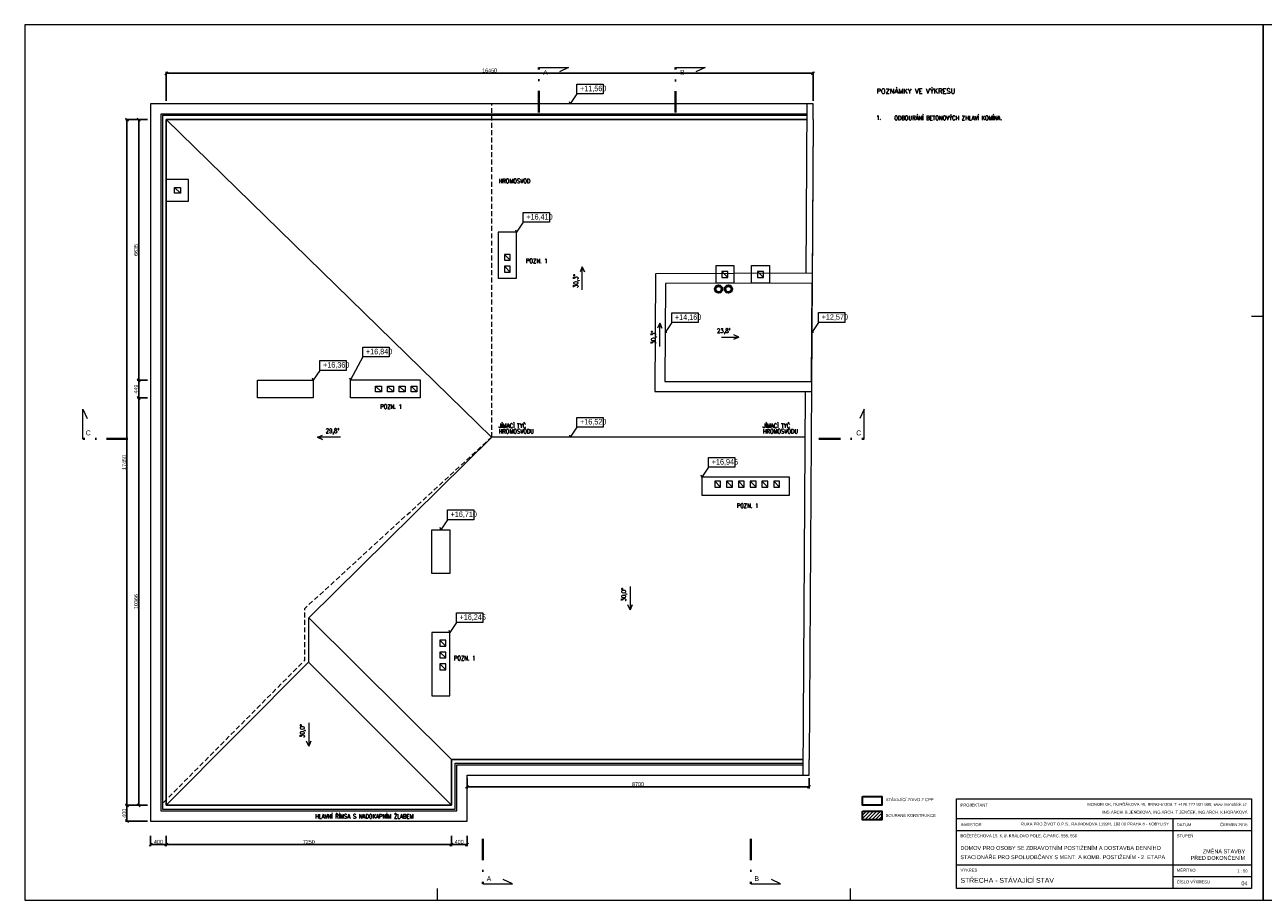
# Model space of a CAD drawing. Header units: millimetres. Extents: x -300958 to -108039, y 30118 to 292543.
# Tile 95 of 256: x -268233 to -236733, y 179657 to 201782. Entities that reach past the tile are written whole.
import ezdxf

# ---------------------------------------------------------------- set-up
doc = ezdxf.new("R2010")
doc.units = ezdxf.units.MM
doc.header["$MEASUREMENT"] = 0
doc.linetypes.add('DGN Style 4', pattern=[1094.119168, 546.717885, -273.358943, 0.683397, -273.358943])
doc.linetypes.add('HIDDEN', pattern=[0.375, 0.25, -0.125])
doc.layers.get('0').update_dxf_attribs({"lineweight": 13})
doc.layers.get('Defpoints').update_dxf_attribs({"color": 3, "lineweight": 13})
for name, color, linetype, lineweight in [('BOURÁNÍ', 40, 'Continuous', 13), ('dims', 7, 'Continuous', 9), ('legenda', 7, 'Continuous', 13), ('popis', 7, 'Continuous', 9), ('RAMECEK', 7, 'Continuous', 0), ('rez', 7, 'Continuous', 13), ('tenka', 7, 'Continuous', 13), ('výškové kóty', 7, 'Continuous', 13), ('walls', 7, 'Continuous', 13)]:
    doc.layers.add(name, color=color, linetype=linetype, lineweight=lineweight)
doc.styles.add('GENERATED_STYLE_8', font='arial.ttf')
doc.styles.add('STYLE-0', font='ARIALN.TTF')
doc.styles.add('Style-Arial', font='arial.ttf')
doc.dimstyles.new('arch', dxfattribs={"dimscale": 50, "dimtxt": 2.5, "dimasz": 2.5, "dimexe": 1.25, "dimexo": 0.9, "dimtad": 1, "dimdec": 0, "dimtxsty": 'STYLE-0', "dimblk": 'ARCHTICK', "dimcen": 2.5, "dimadec": 0, "dimazin": 0, "dimtfac": 1, "dimtdec": 0, "dimtmove": 2, "dimatfit": 3, "dimldrblk": 'ARCHTICK', "dimfxl": 0, "dimarcsym": 0})

# ---------------------------------------------------------------- blocks, each defined once
blk = doc.blocks.new('*U49')
at = {"layer": 'RAMECEK', "linetype": 'Continuous', "lineweight": 0}
for p, q in [((15750, 3712), (15450, 3712)), ((-5250, -11138), (-5250, -10838)), ((5250, -11138), (5250, -10838))]:
    blk.add_line(p, q, dxfattribs=at)
at = {"layer": 'RAMECEK', "linetype": 'Continuous', "lineweight": 0, "flags": 128}
blk.add_lwpolyline([(-15750, -11138), (15750, -11138), (15750, 11137), (-15750, 11137)], close=True, dxfattribs=at)
blk = doc.blocks.new('*U48')
at = {"layer": 'rez', "linetype": 'DGN Style 4', "lineweight": 40}
blk.add_line((-376, 574), (-376, -574), dxfattribs=at)
at = {"layer": 'rez', "linetype": 'Continuous', "lineweight": 0, "flags": 128}
blk.add_lwpolyline([(-376, -574), (376, -574), (146, -464)], dxfattribs=at)
blk = doc.blocks.new('*U7')
at = {"layer": 'rez', "linetype": 'DGN Style 4', "lineweight": 40}
blk.add_line((-376, 574), (-376, -574), dxfattribs=at)
at = {"layer": 'rez', "linetype": 'Continuous', "lineweight": 0, "flags": 128}
blk.add_lwpolyline([(-376, -574), (376, -574), (146, -464)], dxfattribs=at)
blk = doc.blocks.new('_ArchTick')
at = {"color": 0, "linetype": 'ByBlock', "flags": 128}
blk.add_lwpolyline([(-0.5, -0.5), (0.5, 0.5)], dxfattribs=at)
blk = doc.blocks.new('*D1598')
at = {"layer": 'Defpoints', "color": 0, "linetype": 'Continuous'}
for p in [(-248183, 200548), (-264633, 199770), (-248183, 199770)]:
    blk.add_point(p, dxfattribs=at)
at = {"layer": 'dims', "color": 0, "linetype": 'Continuous', "lineweight": -2}
for p, q in [((-264633, 199845), (-264633, 200585)), ((-264633, 200548), (-248183, 200548)), ((-248183, 199845), (-248183, 200585))]:
    blk.add_line(p, q, dxfattribs=at)
at = {"layer": 'dims', "color": 0, "linetype": 'Continuous', "lineweight": -2, "xscale": 75, "yscale": 75, "zscale": 75, "rotation": 180}
blk.add_blockref('_ArchTick', (-264633, 200548), dxfattribs=at)
at = {"layer": 'dims', "color": 0, "linetype": 'Continuous', "lineweight": -2, "xscale": 75, "yscale": 75, "zscale": 75}
blk.add_blockref('_ArchTick', (-248183, 200548), dxfattribs=at)
at = {"layer": 'dims', "color": 0, "linetype": 'Continuous', "insert": (-256408, 200618), "char_height": 100, "attachment_point": 5, "style": 'STYLE-0'}
blk.add_mtext('16450', dxfattribs=at)
blk = doc.blocks.new('*D1589')
at = {"layer": 'Defpoints', "color": 0, "linetype": 'Continuous'}
for p in [(-265033, 199370), (-265333, 192735), (-265033, 192735)]:
    blk.add_point(p, dxfattribs=at)
at = {"layer": 'dims', "color": 0, "linetype": 'Continuous', "lineweight": -2}
for p, q in [((-265108, 199370), (-265370, 199370)), ((-265333, 199370), (-265333, 192735)), ((-265108, 192735), (-265370, 192735))]:
    blk.add_line(p, q, dxfattribs=at)
at = {"layer": 'dims', "color": 0, "linetype": 'Continuous', "lineweight": -2, "xscale": 75, "yscale": 75, "zscale": 75}
for p, rotation in [((-265333, 199370), 90), ((-265333, 192735), 270)]:
    blk.add_blockref('_ArchTick', p, dxfattribs=dict(at, rotation=rotation))
at = {"layer": 'dims', "color": 0, "linetype": 'Continuous', "insert": (-265402, 196053), "char_height": 100, "attachment_point": 5, "rotation": 90, "style": 'STYLE-0'}
blk.add_mtext('6635', dxfattribs=at)
blk = doc.blocks.new('*D1590')
at = {"layer": 'Defpoints', "color": 0, "linetype": 'Continuous'}
for p in [(-265033, 192735), (-265333, 192286), (-265033, 192286)]:
    blk.add_point(p, dxfattribs=at)
at = {"layer": 'dims', "color": 0, "linetype": 'Continuous', "lineweight": -2}
for p, q in [((-265108, 192735), (-265370, 192735)), ((-265333, 192735), (-265333, 192286)), ((-265108, 192286), (-265370, 192286))]:
    blk.add_line(p, q, dxfattribs=at)
at = {"layer": 'dims', "color": 0, "linetype": 'Continuous', "lineweight": -2, "xscale": 75, "yscale": 75, "zscale": 75}
for p, rotation in [((-265333, 192735), 90), ((-265333, 192286), 270)]:
    blk.add_blockref('_ArchTick', p, dxfattribs=dict(at, rotation=rotation))
at = {"layer": 'dims', "color": 0, "linetype": 'Continuous', "insert": (-265402, 192511), "char_height": 100, "attachment_point": 5, "rotation": 90, "style": 'STYLE-0'}
blk.add_mtext('449', dxfattribs=at)
blk = doc.blocks.new('*D1591')
at = {"layer": 'Defpoints', "color": 0, "linetype": 'Continuous'}
for p in [(-265033, 199370), (-265633, 181920), (-265033, 181920)]:
    blk.add_point(p, dxfattribs=at)
at = {"layer": 'dims', "color": 0, "linetype": 'Continuous', "lineweight": -2}
for p, q in [((-265108, 199370), (-265670, 199370)), ((-265633, 199370), (-265633, 181920)), ((-265108, 181920), (-265670, 181920))]:
    blk.add_line(p, q, dxfattribs=at)
at = {"layer": 'dims', "color": 0, "linetype": 'Continuous', "lineweight": -2, "xscale": 75, "yscale": 75, "zscale": 75}
for p, rotation in [((-265633, 199370), 90), ((-265633, 181920), 270)]:
    blk.add_blockref('_ArchTick', p, dxfattribs=dict(at, rotation=rotation))
at = {"layer": 'dims', "color": 0, "linetype": 'Continuous', "insert": (-265702, 190645), "char_height": 100, "attachment_point": 5, "rotation": 90, "style": 'STYLE-0'}
blk.add_mtext('17450', dxfattribs=at)
blk = doc.blocks.new('*D1592')
at = {"layer": 'Defpoints', "color": 0, "linetype": 'Continuous'}
for p in [(-264633, 181220), (-257383, 181220), (-257383, 180920)]:
    blk.add_point(p, dxfattribs=at)
at = {"layer": 'dims', "color": 0, "linetype": 'Continuous', "lineweight": -2}
for p, q in [((-264633, 181145), (-264633, 180882)), ((-257383, 181145), (-257383, 180882)), ((-264633, 180920), (-257383, 180920))]:
    blk.add_line(p, q, dxfattribs=at)
at = {"layer": 'dims', "color": 0, "linetype": 'Continuous', "lineweight": -2, "xscale": 75, "yscale": 75, "zscale": 75, "rotation": 180}
blk.add_blockref('_ArchTick', (-264633, 180920), dxfattribs=at)
at = {"layer": 'dims', "color": 0, "linetype": 'Continuous', "lineweight": -2, "xscale": 75, "yscale": 75, "zscale": 75}
blk.add_blockref('_ArchTick', (-257383, 180920), dxfattribs=at)
at = {"layer": 'dims', "color": 0, "linetype": 'Continuous', "insert": (-261008, 180990), "char_height": 100, "attachment_point": 5, "style": 'STYLE-0'}
blk.add_mtext('7250', dxfattribs=at)
blk = doc.blocks.new('*D1593')
at = {"layer": 'Defpoints', "color": 0, "linetype": 'Continuous'}
for p in [(-256983, 182690), (-256983, 182390), (-248283, 182690)]:
    blk.add_point(p, dxfattribs=at)
at = {"layer": 'dims', "color": 0, "linetype": 'Continuous', "lineweight": -2}
for p, q in [((-256983, 182615), (-256983, 182352)), ((-248283, 182390), (-256983, 182390)), ((-248283, 182615), (-248283, 182352))]:
    blk.add_line(p, q, dxfattribs=at)
at = {"layer": 'dims', "color": 0, "linetype": 'Continuous', "lineweight": -2, "xscale": 75, "yscale": 75, "zscale": 75, "rotation": 180}
blk.add_blockref('_ArchTick', (-256983, 182390), dxfattribs=at)
at = {"layer": 'dims', "color": 0, "linetype": 'Continuous', "lineweight": -2, "xscale": 75, "yscale": 75, "zscale": 75}
blk.add_blockref('_ArchTick', (-248283, 182390), dxfattribs=at)
at = {"layer": 'dims', "color": 0, "linetype": 'Continuous', "insert": (-252633, 182460), "char_height": 100, "attachment_point": 5, "style": 'STYLE-0'}
blk.add_mtext('8700', dxfattribs=at)
blk = doc.blocks.new('*D1594')
at = {"layer": 'Defpoints', "color": 0, "linetype": 'Continuous'}
for p in [(-265033, 181220), (-264633, 181220), (-264633, 180920)]:
    blk.add_point(p, dxfattribs=at)
at = {"layer": 'dims', "color": 0, "linetype": 'Continuous', "lineweight": -2}
for p, q in [((-265033, 181145), (-265033, 180882)), ((-264633, 181145), (-264633, 180882)), ((-265033, 180920), (-264633, 180920))]:
    blk.add_line(p, q, dxfattribs=at)
at = {"layer": 'dims', "color": 0, "linetype": 'Continuous', "lineweight": -2, "xscale": 75, "yscale": 75, "zscale": 75, "rotation": 180}
blk.add_blockref('_ArchTick', (-265033, 180920), dxfattribs=at)
at = {"layer": 'dims', "color": 0, "linetype": 'Continuous', "lineweight": -2, "xscale": 75, "yscale": 75, "zscale": 75}
blk.add_blockref('_ArchTick', (-264633, 180920), dxfattribs=at)
at = {"layer": 'dims', "color": 0, "linetype": 'Continuous', "insert": (-264833, 180990), "char_height": 100, "attachment_point": 5, "style": 'STYLE-0'}
blk.add_mtext('400', dxfattribs=at)
blk = doc.blocks.new('*D1595')
at = {"layer": 'Defpoints', "color": 0, "linetype": 'Continuous'}
for p in [(-257383, 181220), (-256983, 181220), (-256983, 180920)]:
    blk.add_point(p, dxfattribs=at)
at = {"layer": 'dims', "color": 0, "linetype": 'Continuous', "lineweight": -2}
for p, q in [((-257383, 181145), (-257383, 180882)), ((-256983, 181145), (-256983, 180882)), ((-257383, 180920), (-256983, 180920))]:
    blk.add_line(p, q, dxfattribs=at)
at = {"layer": 'dims', "color": 0, "linetype": 'Continuous', "lineweight": -2, "xscale": 75, "yscale": 75, "zscale": 75, "rotation": 180}
blk.add_blockref('_ArchTick', (-257383, 180920), dxfattribs=at)
at = {"layer": 'dims', "color": 0, "linetype": 'Continuous', "lineweight": -2, "xscale": 75, "yscale": 75, "zscale": 75}
blk.add_blockref('_ArchTick', (-256983, 180920), dxfattribs=at)
at = {"layer": 'dims', "color": 0, "linetype": 'Continuous', "insert": (-257183, 180990), "char_height": 100, "attachment_point": 5, "style": 'STYLE-0'}
blk.add_mtext('400', dxfattribs=at)
blk = doc.blocks.new('*D1596')
at = {"layer": 'Defpoints', "color": 0, "linetype": 'Continuous'}
for p in [(-265033, 181920), (-265633, 181520), (-265033, 181520)]:
    blk.add_point(p, dxfattribs=at)
at = {"layer": 'dims', "color": 0, "linetype": 'Continuous', "lineweight": -2}
for p, q in [((-265108, 181920), (-265670, 181920)), ((-265633, 181920), (-265633, 181520)), ((-265108, 181520), (-265670, 181520))]:
    blk.add_line(p, q, dxfattribs=at)
at = {"layer": 'dims', "color": 0, "linetype": 'Continuous', "lineweight": -2, "xscale": 75, "yscale": 75, "zscale": 75}
for p, rotation in [((-265633, 181920), 90), ((-265633, 181520), 270)]:
    blk.add_blockref('_ArchTick', p, dxfattribs=dict(at, rotation=rotation))
at = {"layer": 'dims', "color": 0, "linetype": 'Continuous', "insert": (-265702, 181720), "char_height": 100, "attachment_point": 5, "rotation": 90, "style": 'STYLE-0'}
blk.add_mtext('400', dxfattribs=at)
blk = doc.blocks.new('*D1597')
at = {"layer": 'Defpoints', "color": 0, "linetype": 'Continuous'}
for p in [(-265033, 192286), (-265333, 181920), (-265033, 181920)]:
    blk.add_point(p, dxfattribs=at)
at = {"layer": 'dims', "color": 0, "linetype": 'Continuous', "lineweight": -2}
for p, q in [((-265108, 192286), (-265370, 192286)), ((-265333, 192286), (-265333, 181920)), ((-265108, 181920), (-265370, 181920))]:
    blk.add_line(p, q, dxfattribs=at)
at = {"layer": 'dims', "color": 0, "linetype": 'Continuous', "lineweight": -2, "xscale": 75, "yscale": 75, "zscale": 75}
for p, rotation in [((-265333, 192286), 90), ((-265333, 181920), 270)]:
    blk.add_blockref('_ArchTick', p, dxfattribs=dict(at, rotation=rotation))
at = {"layer": 'dims', "color": 0, "linetype": 'Continuous', "insert": (-265402, 187103), "char_height": 100, "attachment_point": 5, "rotation": 90, "style": 'STYLE-0'}
blk.add_mtext('10366', dxfattribs=at)

msp = doc.modelspace()

# ---------------------------------------------------------------- hatches: boundary and pattern name
at = {"layer": 'BOURÁNÍ', "linetype": 'Continuous'}
h = msp.add_hatch(dxfattribs=at)
h.set_pattern_fill('ANSI31', color=256, scale=500, style=0)
h.set_pattern_definition([(45, (0, 44550), (-44.194174, 44.194174), [])])
h.paths.add_polyline_path([(-246431.9, 181552.4), (-246431.9, 181774.3), (-246924.1, 181774.3), (-246924.1, 181552.4)])

# ---------------------------------------------------------------- linework, layer by layer
for p, q in [((-264425.6, 197643.9), (-264275.6, 197493.9)), ((-250499.6, 195503.5), (-250349.6, 195353.5)), ((-249593.6, 195504.9), (-249443.6, 195354.9)), ((-261011.1, 186689.3), (-256354.1, 191287.4))]:
    msp.add_line(p, q, dxfattribs=at)
at = {"layer": 'BOURÁNÍ', "linetype": 'Continuous', "flags": 128}
for points in [[(-248331.7, 199510), (-264772.6, 199510), (-264772.6, 181780), (-257242.6, 181780), (-257242.6, 182950), (-248433.5, 182950)], [(-248332, 199470), (-264732.6, 199470), (-264732.6, 181820), (-257282.6, 181820), (-257282.6, 182990), (-248433.2, 182990)], [(-248382.2, 191287.5), (-252362.1, 191291.6), (-256358.5, 191287.4), (-264632.6, 199370)], [(-248332.6, 199370), (-264632.6, 199370), (-264632.6, 181920), (-257382.6, 181920), (-257382.6, 183090), (-248432.6, 183090)], [(-250194.6, 195653.9), (-250193.9, 195203.1), (-250643.9, 195203.1), (-250643.9, 195653.9), (-250194.6, 195653.9)], [(-249746, 195653.9), (-249288.6, 195653.9), (-249287.9, 195205.1), (-249745.8, 195205.1), (-249745.8, 195653.9)], [(-248208.7, 195457.6), (-252187.1, 195448.5), (-252207.4, 192451.3), (-248223.6, 192451.3)], [(-248208.2, 195207.6), (-251938.8, 195199.1), (-251955.7, 192701.3), (-248223.6, 192701.3)], [(-264632.6, 181920), (-261011.1, 185572), (-261011.1, 186689.3), (-257382.6, 183090)], [(-257382.6, 181920), (-261011.1, 185555.2)]]:
    msp.add_lwpolyline(points, dxfattribs=at)
at = {"layer": 'BOURÁNÍ', "linetype": 'Continuous'}
for points in [[(-264632.6, 197293.9), (-264068.5, 197293.9), (-264068.5, 197843.9), (-264632.6, 197843.9)], [(-264425.6, 197643.9), (-264275.6, 197643.9), (-264275.6, 197493.9), (-264425.6, 197493.9)], [(-250349.6, 195353.5), (-250349.6, 195503.5), (-250499.6, 195503.5), (-250499.6, 195353.5)], [(-249443.6, 195354.9), (-249443.6, 195504.9), (-249593.6, 195504.9), (-249593.6, 195354.9)]]:
    msp.add_lwpolyline(points, close=True, dxfattribs=at)
at = {"layer": 'BOURÁNÍ', "linetype": 'Continuous', "lineweight": 30, "flags": 128}
msp.add_lwpolyline([(-246924.1, 181774.3), (-246431.9, 181774.3), (-246431.9, 181552.4), (-246924.1, 181552.4)], close=True, dxfattribs=at)
at = {"layer": 'BOURÁNÍ', "linetype": 'Continuous', "lineweight": 30}
for centre, radius in [((-250585.5, 195057.1), 95), ((-250585.5, 195057.1), 75), ((-250335.5, 195057.1), 95), ((-250335.5, 195057.1), 75)]:
    msp.add_circle(centre, radius, dxfattribs=at)
at = {"layer": 'legenda', "linetype": 'Continuous'}
for p, q in [((-244532.6, 181582.2), (-237032.6, 181582.2)), ((-239032.6, 181582.2), (-239032.6, 179807.5)), ((-244532.6, 181282.2), (-237032.6, 181282.2)), ((-244532.6, 180407.5), (-237032.6, 180407.5)), ((-239032.6, 180107.5), (-237032.6, 180107.5))]:
    msp.add_line(p, q, dxfattribs=at)
at = {"layer": 'legenda', "linetype": 'Continuous', "flags": 128}
msp.add_lwpolyline([(-237032.6, 179807.5), (-244532.6, 179807.5), (-244532.6, 182082.2), (-237032.6, 182082.2)], close=True, dxfattribs=at)
at = {"layer": 'popis', "flags": 128}
for points in [[(-253554.7, 200023.4), (-254189, 200023.4), (-254360.3, 199770), (-254374.9, 199823.1)], [(-254921.9, 196756.4), (-255556.2, 196756.4), (-255727.6, 196503), (-255742.2, 196556.1)], [(-251141.6, 194203.6), (-251775.9, 194203.6), (-251947.2, 193950.2), (-251898.7, 193959.9)], [(-247410.2, 194207.9), (-248044.5, 194207.9), (-248215.9, 193954.5), (-248167.3, 193964.1)], [(-259001.4, 193328.3), (-259635.7, 193328.3), (-259948.7, 192747.2), (-259962.1, 192787.2)], [(-260091.2, 192988.6), (-260725.5, 192988.6), (-260896.8, 192735.2), (-260911.4, 192788.3)], [(-253554.7, 191542.9), (-254189, 191542.9), (-254360.3, 191289.5), (-254368.3, 191340)], [(-250204.6, 190521.9), (-250838.9, 190521.9), (-251010.3, 190268.4), (-251024.9, 190321.5)], [(-256848.3, 189187), (-257482.6, 189187), (-257654, 188933.5), (-257668.6, 188986.7)], [(-256619.7, 186570.7), (-257254, 186570.7), (-257425.4, 186317.3), (-257440, 186370.4)]]:
    msp.add_lwpolyline(points, dxfattribs=at)
at = {"layer": 'rez', "linetype": 'Continuous', "lineweight": 0, "flags": 128}
msp.add_lwpolyline([(-251682.6, 200698), (-250930.4, 200698), (-251160.2, 200587.8)], dxfattribs=at)
at = {"layer": 'tenka', "linetype": 'HIDDEN', "ltscale": 500}
msp.add_line((-256354.1, 191287.4), (-256354.1, 199770), dxfattribs=at)
at = {"layer": 'tenka', "linetype": 'Continuous'}
for p, q in [((-248356.6, 195457.2), (-248330.1, 199770)), ((-248435.1, 182690), (-248375.1, 192451.3))]:
    msp.add_line(p, q, dxfattribs=at)
at = {"layer": 'tenka', "linetype": 'Continuous', "lineweight": 0}
for p, q in [((-248182.6, 199370), (-248182.6, 199770)), ((-256032.6, 195940), (-255882.6, 195790)), ((-256032.6, 195640), (-255882.6, 195490)), ((-248223.6, 192701.3), (-248208.2, 195207.6)), ((-259307.6, 192590), (-259157.6, 192440)), ((-259007.6, 192590), (-258857.6, 192440)), ((-258707.6, 192590), (-258557.6, 192440)), ((-258407.6, 192590), (-258257.6, 192440)), ((-250682.6, 190170), (-250532.6, 190020)), ((-250382.6, 190170), (-250232.6, 190020)), ((-250082.6, 190170), (-249932.6, 190020)), ((-249782.6, 190170), (-249632.6, 190020)), ((-249482.6, 190170), (-249332.6, 190020)), ((-249182.6, 190170), (-249032.6, 190020)), ((-257672.6, 186120), (-257522.6, 185970)), ((-257672.6, 185820), (-257522.6, 185670)), ((-257672.6, 185520), (-257522.6, 185370)), ((-248282.6, 182690), (-248282.6, 183090))]:
    msp.add_line(p, q, dxfattribs=at)
for points in [[(-248182.6, 199770), (-265032.6, 199770), (-265032.6, 181520), (-256982.6, 181520), (-256982.6, 182690), (-248282.6, 182690)], [(-248432.6, 183090), (-257382.6, 183090), (-257382.6, 181920), (-264632.6, 181920), (-264632.6, 199370), (-248332.6, 199370)], [(-248182.6, 199370), (-248282.6, 183090)], [(-248182.6, 199370), (-248208.2, 195207.6)]]:
    msp.add_lwpolyline(points, dxfattribs=at)
for points in [[(-256189.2, 195334.6), (-255727.6, 195334.6), (-255727.6, 196503), (-256189.2, 196503)], [(-255882.6, 195790), (-255882.6, 195940), (-256032.6, 195940), (-256032.6, 195790)], [(-255882.6, 195490), (-255882.6, 195640), (-256032.6, 195640), (-256032.6, 195490)], [(-262310.8, 192735.2), (-260896.8, 192735.2), (-260896.8, 192286.5), (-262310.8, 192286.5)], [(-259948.7, 192747.2), (-258178.9, 192747.2), (-258178.9, 192286.5), (-259948.7, 192286.5)], [(-259307.6, 192590), (-259157.6, 192590), (-259157.6, 192440), (-259307.6, 192440)], [(-259007.6, 192590), (-258857.6, 192590), (-258857.6, 192440), (-259007.6, 192440)], [(-258707.6, 192590), (-258557.6, 192590), (-258557.6, 192440), (-258707.6, 192440)], [(-258407.6, 192590), (-258257.6, 192590), (-258257.6, 192440), (-258407.6, 192440)], [(-251010.3, 189811.2), (-248780.3, 189811.2), (-248780.3, 190268.4), (-251010.3, 190268.4)], [(-250532.6, 190170), (-250682.6, 190170), (-250682.6, 190020), (-250532.6, 190020)], [(-250232.6, 190170), (-250382.6, 190170), (-250382.6, 190020), (-250232.6, 190020)], [(-249932.6, 190170), (-250082.6, 190170), (-250082.6, 190020), (-249932.6, 190020)], [(-249632.6, 190170), (-249782.6, 190170), (-249782.6, 190020), (-249632.6, 190020)], [(-249332.6, 190170), (-249482.6, 190170), (-249482.6, 190020), (-249332.6, 190020)], [(-249032.6, 190170), (-249182.6, 190170), (-249182.6, 190020), (-249032.6, 190020)], [(-257882.6, 188933.5), (-257425.4, 188933.5), (-257425.4, 187815.9), (-257882.6, 187815.9)], [(-257882.6, 184708.5), (-257425.4, 184708.5), (-257425.4, 186317.3), (-257882.6, 186317.3)], [(-257522.6, 185970), (-257522.6, 186120), (-257672.6, 186120), (-257672.6, 185970)], [(-257522.6, 185670), (-257522.6, 185820), (-257672.6, 185820), (-257672.6, 185670)], [(-257522.6, 185370), (-257522.6, 185520), (-257672.6, 185520), (-257672.6, 185370)]]:
    msp.add_lwpolyline(points, close=True, dxfattribs=at)
at = {"layer": 'tenka', "linetype": 'Continuous', "lineweight": 0, "flags": 128}
for points in [[(-254053.3, 195033.7), (-254053.3, 195623.7), (-253998.2, 195494.7), (-254053.3, 195623.7), (-254108.4, 195494.7)], [(-252081.5, 193598.4), (-252081.5, 194188.4), (-252026.4, 194059.4), (-252081.5, 194188.4), (-252136.6, 194059.4)], [(-250509.3, 193834.1), (-250069.3, 193834.1), (-250198.2, 193779), (-250069.3, 193834.1), (-250198.2, 193889.2)], [(-260200.6, 191287.4), (-260790.6, 191287.4), (-260661.6, 191232.3), (-260790.6, 191287.4), (-260661.6, 191342.5)], [(-252836.9, 187485.5), (-252836.9, 186895.5), (-252781.8, 187024.5), (-252836.9, 186895.5), (-252892, 187024.5)], [(-261011.1, 184015.9), (-261011.1, 183425.9), (-260956, 183554.8), (-261011.1, 183425.9), (-261066.2, 183554.8)]]:
    msp.add_lwpolyline(points, dxfattribs=at)
at = {"layer": 'tenka', "linetype": 'HIDDEN', "ltscale": 500, "flags": 128}
msp.add_lwpolyline([(-264703.6, 181990.4), (-261111.1, 185613.1), (-261111.1, 186929.3), (-256358.5, 191287.4)], dxfattribs=at)
at = {"layer": 'výškové kóty', "linetype": 'Continuous', "lineweight": 0, "flags": 128}
for points in [[(-254189, 200273), (-253518.3, 200273), (-253518.3, 200023.4), (-254189, 200023.4)], [(-255556.2, 197006), (-254885.5, 197006), (-254885.5, 196756.4), (-255556.2, 196756.4)], [(-251775.9, 194453.2), (-251105.2, 194453.2), (-251105.2, 194203.6), (-251775.9, 194203.6)], [(-248044.5, 194457.4), (-247373.8, 194457.4), (-247373.8, 194207.9), (-248044.5, 194207.9)], [(-259635.7, 193577.9), (-258965, 193577.9), (-258965, 193328.3), (-259635.7, 193328.3)], [(-260725.5, 193238.2), (-260054.8, 193238.2), (-260054.8, 192988.6), (-260725.5, 192988.6)], [(-254189, 191792.4), (-253518.3, 191792.4), (-253518.3, 191542.9), (-254189, 191542.9)], [(-250838.9, 190771.4), (-250168.2, 190771.4), (-250168.2, 190521.9), (-250838.9, 190521.9)], [(-257482.6, 189436.5), (-256811.9, 189436.5), (-256811.9, 189187), (-257482.6, 189187)], [(-257254, 186820.2), (-256583.3, 186820.2), (-256583.3, 186570.7), (-257254, 186570.7)]]:
    msp.add_lwpolyline(points, close=True, dxfattribs=at)
at = {"layer": 'walls', "linetype": 'Continuous', "lineweight": 30, "flags": 128}
msp.add_lwpolyline([(-246924, 182148), (-246431.8, 182148), (-246431.8, 181926.1), (-246924, 181926.1)], close=True, dxfattribs=at)

# ---------------------------------------------------------------- block references
at = {"layer": 'RAMECEK', "linetype": 'Continuous', "lineweight": 0}
for p in [(-252482.6, 190645), (-220982.6, 190645)]:
    msp.add_blockref('*U49', p, dxfattribs=at)
at = {"layer": 'rez', "linetype": 'DGN Style 4', "lineweight": 40, "extrusion": (0, 0, -1), "rotation": 180}
for p in [(254781.5, 200124.2), (251306.5, 200122)]:
    msp.add_blockref('*U7', p, dxfattribs=at)
at = {"layer": 'rez', "linetype": 'DGN Style 4', "lineweight": 40, "xscale": -1, "rotation": 270}
msp.add_blockref('*U48', (-266181.5, 191621.1), dxfattribs=at)
at = {"layer": 'rez', "linetype": 'DGN Style 4', "lineweight": 40, "rotation": 90}
msp.add_blockref('*U48', (-247458.7, 191621.1), dxfattribs=at)
at = {"layer": 'rez', "linetype": 'DGN Style 4', "lineweight": 40}
for p in [(-256206.5, 180495.3), (-249385.6, 180495.3)]:
    msp.add_blockref('*U7', p, dxfattribs=at)

# ---------------------------------------------------------------- texts
at = {"layer": 'legenda', "linetype": 'Continuous', "lineweight": 0, "attachment_point": 4}
for s, insert, char_height, rotation, line_spacing_factor, style in [('\\Fromans.shx;POZNÁMKY VE VÝKRESU', (-246568, 200093.7), 125, 0.00406, 0.809677, 'GENERATED_STYLE_8'), ('\\Fromans.shx;\\H1.000000x;\\W0.714286;1.', (-246574.3, 199419.7), 112, 0.00116, 0.765173, 'Style-Arial'), ('{\\Fromans|c238;\\W0.71429;ODBOURÁNÍ BETONOVÝCH ZHLAVÍ KOMÍNA.}', (-246116.7, 199410.4), 112, 0.00116, 0.809677, 'Style-Arial'), ('{\\Fromans|c238;\\W0.71429;HROMOSVOD}', (-256178.6, 197807.1), 112, 0.00116, 0.765173, 'Style-Arial'), ('{\\Fromans|c0;\\W0.71429;POZN. \\Fromans|c238;1}', (-255483.8, 195773.9), 112, 0.00116, 0.765173, 'Style-Arial'), ('{\\Fromans|c0;\\W0.71429;POZN. \\Fromans|c238;1}', (-259190.8, 192065.4), 112, 0.00116, 0.765173, 'Style-Arial'), ('{\\Fromans|c238;\\W0.71429;JÍMACÍ TYČ \\PHROMOSVODU}', (-256178.6, 191508.6), 112, 0.00116, 0.765173, 'Style-Arial'), ('{\\Fromans|c238;\\W0.71429;JÍMACÍ TYČ \\PHROMOSVODU}', (-249460.3, 191508.6), 112, 0.00116, 0.765173, 'Style-Arial'), ('{\\Fromans|c0;\\W0.71429;POZN. \\Fromans|c238;1}', (-250123.7, 189543.9), 112, 0.00116, 0.765173, 'Style-Arial'), ('{\\Fromans|c0;\\W0.71429;POZN. \\Fromans|c238;1}', (-257318, 185665.3), 112, 0.00116, 0.765173, 'Style-Arial')]:
    msp.add_mtext(s, dxfattribs=dict(at, insert=insert, char_height=char_height, rotation=rotation, line_spacing_factor=line_spacing_factor, style=style))
at = {"layer": 'legenda', "linetype": 'Continuous', "style": 'GENERATED_STYLE_8'}
for s, insert, char_height, width, attachment_point in [('\\A1;PROJEKTANT  ', (-244432.6, 181965), 75, 1711.466, 1), ('\\A1;INVESTOR', (-244432.6, 181465), 75, 1711.466, 1), ('\\A1;DATUM', (-238932.6, 181465), 75, 689.424, 1), ('VÝKRES', (-244432.6, 180307.6), 75, 1711.466, 1), ('04', (-237132.6, 179984.6), 100, 828.958, 3)]:
    msp.add_mtext(s, dxfattribs=dict(at, insert=insert, char_height=char_height, width=width, attachment_point=attachment_point))
at = {"layer": 'legenda', "linetype": 'Continuous', "lineweight": 0, "style": 'GENERATED_STYLE_8'}
for s, insert, char_height, width, attachment_point in [('MONOBLOK, DURĎÁKOVA 49, BRNO 61300, T +420 777 931 900, www.monoblok.cz', (-237150.9, 181982.2), 75, 4311.61, 3), ('ING.ARCH. B.JENČKOVÁ, ING.ARCH. T.JENČEK, ING.ARCH. K.HORÁKOVÁ', (-237132.6, 181782.2), 75, 5486.569, 3), ('RUKA PRO ŽIVOT O.P.S., RAJMONOVA 1199/4, 182 00 PRAHA 8 - KOBYLISY', (-239132.6, 181482.2), 75, 3880.28, 3), ('ČERVEN 2016', (-237132.6, 181465), 75, 828.958, 3), ('BOŽETĚCHOVA 15, K.Ú. KRÁLOVO POLE, Č.PARC. 555, 556', (-244432.6, 181182.2), 75, 3474.693, 1), ('STUPEŇ', (-238932.6, 181182.2), 75, 945.177, 1), ('MĚŘÍTKO', (-238932.6, 180307.6), 75, 810.571, 1), ('1 : 50', (-237132.6, 180290.3), 75, 828.957, 3), ('STŘECHA - STÁVAJÍCÍ STAV', (-244432.7, 179946.1), 125, 4195.239, 7), ('ČÍSLO VÝKRESU', (-238932.6, 180007.6), 75, 931.717, 1)]:
    msp.add_mtext(s, dxfattribs=dict(at, insert=insert, char_height=char_height, width=width, attachment_point=attachment_point))
at = {"layer": 'popis', "linetype": 'Continuous', "char_height": 112, "line_spacing_factor": 0.765173, "style": 'Style-Arial'}
for s, insert, attachment_point, rotation in [('{\\Fromans|c238;\\W0.71429;30,3°}', (-254199, 195085.7), 4, 90.00116), ('{\\Fromans|c238;\\W0.71429;23,8°}', (-250282.2, 193979.8), 6, 359.99884), ('{\\Fromans|c238;\\W0.71429;30,3°}', (-252227.2, 193650.4), 4, 90.00116), ('{\\Fromans|c238;\\W0.71429;29,8°}', (-260577.7, 191433), 4, 0.00116), ('{\\Fromans|c238;\\W0.71429;30,0°}', (-252982.6, 187108.4), 4, 90.00116), ('{\\Fromans|c238;\\W0.71429;30,0°}', (-261156.8, 183638.8), 4, 90.00116), ('{\\Fromans|c238;\\W0.71429;HLAVNÍ ŘÍMSA S NADOKAPNÍM ŽLABEM}', (-260842.9, 181639.5), 4, 0.00116)]:
    msp.add_mtext(s, dxfattribs=dict(at, insert=insert, attachment_point=attachment_point, rotation=rotation))
at = {"layer": 'popis', "linetype": 'Continuous', "char_height": 75, "width": 1711.466, "attachment_point": 1, "style": 'GENERATED_STYLE_8'}
for s, insert in [('STÁVAJÍCÍ ZDIVO Z CPP', (-246335.2, 182101)), ('BOURANÉ KONSTRUKCE', (-246335.2, 181701))]:
    msp.add_mtext(s, dxfattribs=dict(at, insert=insert))
at = {"layer": 'popis', "linetype": 'Continuous', "lineweight": 0, "char_height": 100, "style": 'GENERATED_STYLE_8'}
for s, insert, width, attachment_point in [('DOMOV PRO OSOBY SE ZDRAVOTNÍM POSTIŽENÍM A DOSTAVBA DENNÍHO', (-244435.2, 180783.2), 5612.613, 7), ('ZMĚNA STAVBY \\PPŘED DOKONČENÍM', (-237190.8, 180530.5), 1841.776, 9), ('STACIONÁŘE PRO SPOLUOBČANY S MENT. A KOMB. POSTIŽENÍM - 2. ETAPA', (-244435.2, 180549.1), 5612.613, 7)]:
    msp.add_mtext(s, dxfattribs=dict(at, insert=insert, width=width, attachment_point=attachment_point))
at = {"layer": 'rez', "linetype": 'Continuous', "lineweight": 0, "char_height": 125, "style": 'GENERATED_STYLE_8'}
for s, insert, width, attachment_point in [('A', (-255047.6, 200501.6), 233.395, 7), ('B', (-251563.9, 200510.1), 289.154, 7), ('C', (-266681.6, 191333), 369.526, 7), ('C', (-246958.6, 191333), 326.524, 9), ('A', (-256482.8, 179993.3), 286.438, 7), ('B', (-249674.2, 179995.7), 353.127, 7)]:
    msp.add_mtext(s, dxfattribs=dict(at, insert=insert, width=width, attachment_point=attachment_point))
at = {"layer": 'výškové kóty', "linetype": 'Continuous', "lineweight": 0, "char_height": 140, "width": 1046.843, "attachment_point": 1, "style": 'STYLE-0'}
for s, insert in [('+11,560', (-254108.4, 200232.1)), ('+16,410', (-255475.7, 196965.1)), ('+14,160', (-251695.3, 194412.3)), ('+12,570', (-247964, 194416.5)), ('+16,840', (-259555.1, 193537)), ('+16,360', (-260644.9, 193197.3)), ('+16,520', (-254108.4, 191751.5)), ('+16,945', (-250758.4, 190730.5)), ('+16,710', (-257402.1, 189395.6)), ('+16,245', (-257173.5, 186779.3))]:
    msp.add_mtext(s, dxfattribs=dict(at, insert=insert))

# ---------------------------------------------------------------- dimensions: what is measured, and where the dimension line sits
at = {"layer": 'dims', "linetype": 'Continuous'}
for base, p1, p2, picture, middle in [((-248182.6, 200547.7), (-264632.6, 199770), (-248182.6, 199770), '*D1598', (-256407.6, 200617.5)), ((-264632.6, 180920), (-265032.6, 181220), (-264632.6, 181220), '*D1594', (-264832.6, 180989.8)), ((-257382.6, 180920), (-264632.6, 181220), (-257382.6, 181220), '*D1592', (-261007.6, 180989.8)), ((-256982.6, 180920), (-257382.6, 181220), (-256982.6, 181220), '*D1595', (-257182.6, 180989.8))]:
    dim = msp.add_linear_dim(base=base, p1=p1, p2=p2, dimstyle='arch', override={"dimtxt": 2, "dimasz": 1.5, "dimexe": 0.75, "dimexo": 1.5, "dimgap": 0.375, "dimcen": 0.05}, dxfattribs=at)
    dim.commit()
    dim.dimension.update_dxf_attribs({"geometry": picture, "text_midpoint": middle})
for base, p1, p2, angle, picture, middle in [((-265632.6, 181920), (-265032.6, 199370), (-265032.6, 181920), 270, '*D1591', (-265702.4, 190645)), ((-265332.6, 192735.2), (-265032.6, 199370), (-265032.6, 192735.2), 270, '*D1589', (-265402.4, 196052.6)), ((-265332.6, 192286.5), (-265032.6, 192735.2), (-265032.6, 192286.5), 270, '*D1590', (-265402.4, 192510.8)), ((-265332.5916, 181919.9893), (-265032.5916, 192286.4635), (-265032.5916, 181919.9893), 270, '*D1597', (-265402.3989, 187103.2264)), ((-256982.6, 182390), (-248282.6, 182690), (-256982.6, 182690), 180, '*D1593', (-252632.6, 182459.8)), ((-265632.6, 181520), (-265032.6, 181920), (-265032.6, 181520), 270, '*D1596', (-265702.4, 181720))]:
    dim = msp.add_linear_dim(base=base, p1=p1, p2=p2, angle=angle, dimstyle='arch', override={"dimtxt": 2, "dimasz": 1.5, "dimexe": 0.75, "dimexo": 1.5, "dimgap": 0.375, "dimcen": 0.05}, dxfattribs=at)
    dim.commit()
    dim.dimension.update_dxf_attribs({"geometry": picture, "text_midpoint": middle})

doc.saveas('drawing.dxf')
